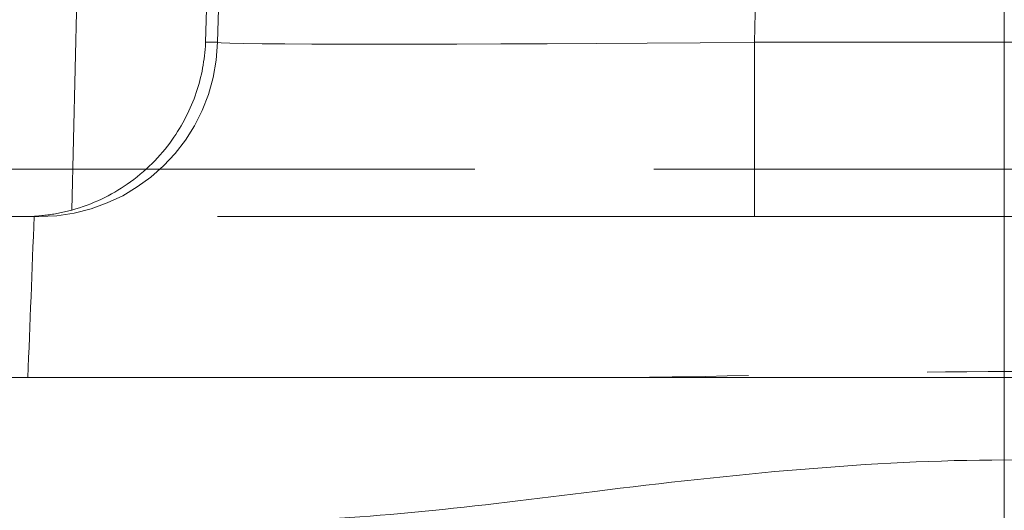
# Model space of a CAD drawing. Header units: millimetres. Extents: x -8.5 to 8.5, y 0 to 12.5.
# Tile 15 of 26: x -2.8 to 0, y 3.1 to 4.5. Entities that reach past the tile are written whole.
import ezdxf

# ---------------------------------------------------------------- set-up
doc = ezdxf.new("R2010")
doc.units = ezdxf.units.MM
doc.header["$LTSCALE"] = 10
doc.linetypes.add('ALLCAD_Strich', pattern=[0.2, 0.15, -0.05])
doc.layers.add('BESCH_KONT_verb_schn_grun_2d', color=10, linetype='Continuous')
doc.layers.add('BESCH_KONT_verb_schn_seit_2d', color=160, linetype='Continuous')

msp = doc.modelspace()

# ---------------------------------------------------------------- linework, layer by layer
at = {"layer": 'BESCH_KONT_verb_schn_grun_2d', "linetype": 'ALLCAD_Strich', "lineweight": 0}
for p, q in [((-2.0152, 11.46), (-2.1974, 4.3969)), ((-0.5159, 11.46), (-0.6981, 4.3969)), ((-2.2312, 4.3969), (-2.1966, 5.7323)), ((-2.572, 5.2813), (-2.6046, 3.9281)), ((-2.1974, 4.3969), (-2.2312, 4.3969)), ((0.6981, 4.3969), (-0.6981, 4.3969)), ((-0.6981, 4.3969), (-0.6981, 3.91)), ((-2.979, 4.0425), (2.979, 4.0425)), ((-2.6972, 3.91), (-2.7386, 3.91)), ((0.6981, 3.91), (-0.6981, 3.91))]:
    msp.add_line(p, q, dxfattribs=at)
at = {"layer": 'BESCH_KONT_verb_schn_grun_2d', "linetype": 'Continuous', "lineweight": 0}
msp.add_line((-3.15, 3.46), (5.9144, 3.46), dxfattribs=at)
at = {"layer": 'BESCH_KONT_verb_schn_grun_2d', "linetype": 'ALLCAD_Strich', "lineweight": 0}
for centre, major_axis, ratio, start_param, end_param in [((-2.6972, 4.41), (0, -0.5), 0.999893, 0, 1.544616), ((-1.3599, -39.8372), (-0.8448, -70.1643), 0.034197, -2.243591, -2.235415)]:
    msp.add_ellipse(centre, major_axis=major_axis, ratio=ratio, start_param=start_param, end_param=end_param, dxfattribs=at)
at = {"layer": 'BESCH_KONT_verb_schn_grun_2d', "linetype": 'ALLCAD_Strich', "lineweight": 0, "extrusion": (0, 0, -1)}
msp.add_ellipse((-0.6968, 4.41), major_axis=(1.5008, 0.0129), ratio=0.008712, start_param=1.571748, end_param=3.127257, dxfattribs=at)
at = {"layer": 'BESCH_KONT_verb_schn_grun_2d', "linetype": 'ALLCAD_Strich', "lineweight": 0}
for points, knots in [([(-2.2312, 4.3969), (-2.2313, 4.396), (-2.2313, 4.3952), (-2.2335, 4.3478), (-2.2421, 4.3013), (-2.2728, 4.2104), (-2.2953, 4.1656), (-2.3575, 4.0783), (-2.399, 4.0358), (-2.4947, 3.9694), (-2.5466, 3.9441), (-2.6046, 3.9281)], [-0.07954901, -0.07954901, -0.07954901, -0.07954901, -0.07918195, -0.07918195, -0.05977753, -0.05977753, -0.04007647, -0.04007647, -0.0187123, -0.0187123, 0, 0, 0, 0]), ([(-2.7386, 3.91), (-2.8554, 3.91), (-2.968, 3.91), (-3.1818, 3.91), (-3.2825, 3.91), (-3.3757, 3.91)], [0.000001, 0.000001, 0.000001, 0.000001, 0.03733626, 0.03733626, 0.07467154, 0.07467154, 0.07467154, 0.07467154]), ([(-2.6046, 3.9281), (-2.6267, 3.922), (-2.6491, 3.9175), (-2.6939, 3.9115), (-2.7163, 3.91), (-2.7386, 3.91)], [0, 0, 0, 0, 0.00712195, 0.00712195, 0.01424142, 0.01424142, 0.01424142, 0.01424142]), ([(-0.6981, 3.91), (-0.8196, 3.91), (-0.9989, 3.91), (-1.2028, 3.91), (-1.3034, 3.91), (-1.3534, 3.91), (-1.3748, 3.91), (-1.389, 3.91), (-1.3949, 3.91), (-1.6678, 3.91), (-1.9017, 3.91), (-2.2034, 3.91), (-2.3359, 3.91), (-2.4584, 3.91), (-2.5117, 3.91), (-2.5363, 3.91), (-2.5464, 3.91), (-2.5531, 3.91), (-2.5568, 3.91), (-2.6477, 3.91), (-2.6935, 3.91), (-2.6972, 3.91)], [0, 0, 0, 0, 0.125, 0.1875, 0.21875, 0.234375, 0.242188, 0.242188, 0.25, 0.25, 0.5, 0.5, 0.625, 0.6875, 0.71875, 0.734375, 0.742188, 0.742188, 0.75, 0.75, 1, 1, 1, 1]), ([(1.2848, 3.46), (1.2024, 3.46), (1.1187, 3.461), (0.7123, 3.468), (0.3788, 3.4774), (-0.2364, 3.4774), (-0.5712, 3.468), (-0.981, 3.461), (-1.0655, 3.46), (-1.1488, 3.46)], [0.2315832, 0.2315832, 0.2315832, 0.2315832, 0.2557929, 0.2557929, 0.3480751, 0.3480751, 0.4403574, 0.4403574, 0.4645671, 0.4645671, 0.4645671, 0.4645671])]:
    msp.add_open_spline(points, degree=3, knots=knots, dxfattribs=at)
at = {"layer": 'BESCH_KONT_verb_schn_grun_2d', "linetype": 'Continuous', "lineweight": 0}
msp.add_open_spline([(-2.0755, 3.06), (-1.7917, 3.0604), (-1.4741, 3.1012), (-0.7654, 3.1891), (-0.3696, 3.23), (0.3696, 3.23), (0.7654, 3.1891), (1.475, 3.1011), (1.7935, 3.0602), (2.0779, 3.06)], degree=3, knots=[-0.6107389, -0.6107389, -0.6107389, -0.6107389, -0.5139847, -0.5139847, -0.4031077, -0.4031077, -0.2922306, -0.2922306, -0.1951981, -0.1951981, -0.1951981, -0.1951981], dxfattribs=at)
at = {"layer": 'BESCH_KONT_verb_schn_seit_2d', "linetype": 'ALLCAD_Strich', "lineweight": 0}
for p, q in [((0, 11.46, -12.4405), (0, 4.3969, -12.6255)), ((0, 11.46, -10.963), (0, 4.3969, -11.1479)), ((0, 10.66, 24.55), (0, 4.46, 24.55)), ((0, 10.3, -22.7014), (0, 4.0425, -22.5922)), ((0, 10.3, -22.2098), (0, 4.0425, -22.1006)), ((0, 10.3, -20.2299), (0, 4.0425, -20.1982)), ((0, 4.0425, -19.7267), (0, 10.3, -19.7583)), ((0, 10.3, -19.7584), (0, 4.0425, -19.7267)), ((0, 8.1579, 24.5014), (0, 4.46, 24.5014)), ((0, 6.5179, 22.9966), (0, 3.46, 23.05)), ((0, 6.4779, 21.9975), (0, 3.46, 22.0502)), ((0, 3.46, 22.0115), (0, 6.4764, 21.9589)), ((0, 5.8765, 6.9633), (0, 3.46, 6.9504)), ((0, 3.46, 6.2666), (0, 5.8496, 6.2888)), ((0, 5.838, 6), (0, 3.13, 6)), ((0, 5.8279, 5.7476), (0, 3.46, 5.7669)), ((0, 3.46, 5.0518), (0, 5.7997, 5.0425)), ((0, 4.3969, -8.8389), (0, 5.7323, -8.818)), ((0, 5.2813, -8.3514), (0, 3.9281, -8.3734)), ((0, 3.9281, -8.3734), (0, 5.2813, -8.3514)), ((0, 5.0593, -6.5086), (0, 3.46, -6.538)), ((0, 3.91, -13.52), (0, 4.46, -13.52)), ((0, 3.4773, -21.68), (0, 4.46, -21.68)), ((0, 4.46, 24.5014), (0, 4.46, 24.55)), ((0, 4.46, -17.6), (0, 3.46, -17.6)), ((0, 4.3969, -11.1479), (0, 4.3969, -8.8389)), ((0, 4.0425, -22.1006), (0, 4.0425, -20.1982)), ((0, 4.0425, -19.7267), (0, 4.0425, -14.7124)), ((0, 4.0425, -14.7124), (0, 0, -14.8464)), ((0, 0, -5.6194), (0, 4.0425, -5.7589)), ((0, 4.0425, -5.7589), (0, 4.0425, 1.9881)), ((0, 4.0425, 1.9881), (0, 0, 1.8519)), ((0, 0, 11.0779), (0, 4.0425, 10.942)), ((0, 4.0425, 10.942), (0, 4.0425, 18.6381)), ((0, 4.0425, 18.6381), (0, 0, 18.5019)), ((0, 0, 26.7259), (0, 4.0425, 26.5926)), ((0, 4.0425, 26.5926), (0, 4.0425, 27.9315)), ((0, 3.46, -7.9343), (0, 3.91, -7.95)), ((0, 3.91, -14.55), (0, 3.46, -14.5657)), ((0, 3.91, -7.95), (0, 3.91, -14.55)), ((0, 3.13, 6.4942), (0, 3.46, 6.5)), ((0, 3.13, 5.5058), (0, 3.46, 5.5)), ((0, 3.46, 23.5015), (0, 3.46, -7.9343)), ((0, 3.46, 23.5015), (0, 3.46, 23.5498)), ((0, 3.46, -20.5199), (0, 3.46, -21.5492)), ((0, 3.46, -14.5657), (0, 3.46, -20.5199)), ((0, 3.46, -21.5498), (0, 3.46, -21.5492)), ((0, 3.46, 6), (0, 3.13, 6)), ((0, 2.56, -22.15), (0, 3.23, -22.15)), ((0, 3.13, 6), (0, 3.13, 5.5058)), ((0, 3.13, 6.4942), (0, 3.13, 6))]:
    msp.add_line(p, q, dxfattribs=at)
at = {"layer": 'BESCH_KONT_verb_schn_seit_2d', "linetype": 'Continuous', "lineweight": 0}
for p, q in [((0, 10.3652, 8.9775), (0, 1.55, 8.975)), ((0, 10.3652, 27.3212), (0, 1.55, 27.4751)), ((0, 10.3652, 27.8211), (0, 1.55, 27.975)), ((0, 1.55, -23.0076), (0, 10.3, -23.0026)), ((0, 1.55, -23.975), (0, 10.3, -23.8223))]:
    msp.add_line(p, q, dxfattribs=at)
at = {"layer": 'BESCH_KONT_verb_schn_seit_2d', "linetype": 'ALLCAD_Strich', "lineweight": 0, "extrusion": (1, 0, 0)}
for centre, radius, start, end in [((7.96, 10.95), 3.7, 119.0138, 236.405), ((7.96, -4.55), 3.5, 134.2845, 214.0283)]:
    msp.add_arc(centre, radius, start, end, dxfattribs=at)
at = {"layer": 'BESCH_KONT_verb_schn_seit_2d', "linetype": 'ALLCAD_Strich', "lineweight": 0, "extrusion": (-1, 0, 0)}
for centre, radius, start, end in [((-4.41, -13.1253), 0.5, 359.9993, 88.4999), ((-4.06, -21.5923), 1, 271, 0)]:
    msp.add_arc(centre, radius, start, end, dxfattribs=at)
at = {"layer": 'BESCH_KONT_verb_schn_seit_2d', "linetype": 'ALLCAD_Strich', "lineweight": 0, "extrusion": (1, 0, 0)}
for centre, major_axis, ratio, start_param, end_param in [((0, 4.46, -20.5199), (0, -1), 0.707107, 0, 1.570796), ((0, 4.46, -21.5492), (0, 1), 0.707107, -2.067121, -1.570796), ((0, 4.46, 23.3916), (0, 1), 0.038652, -2.103447, -1.570796), ((0, 4.46, -21.5492), (0, 1), 0.999848, -1.794749, -1.570796), ((0, 4.46, 23.5498), (0, 0, 1.0002), 0.999848, 0, 1.570796), ((0, 4.46, -21.5498), (0, 0, 1.0002), 0.999848, 1.570796, 3.141593), ((0, 4.46, 23.5015), (0, 1), 0.038652, -2.60441, -1.570796), ((0, 4.46, -21.4373), (0, 0.4311, -0.9023), 0.959874, -1.717507, -0.461808), ((0, 4.46, -21.5492), (0, -1), 0.999848, 0, 1.346843), ((0, 4.46, -21.5492), (0, -0.2132, -0.977), 0.471739, -0.78268, -0.0193), ((0, 4.06, -21.5923), (0, -1), 0.508395, 0, 1.553343), ((0, 4.06, -19.6899), (0, -1), 0.036784, 0, 1.553343), ((0, 4.037, -19.6908), (0, -0.0042, -1.0018), 0.005661, 1.506489, 1.534954), ((0, 4.06, -5.7857), (0, 1, -0.035), 0.026197, 1.589166, 3.142509), ((0, 4.06, 10.8535), (0, 1, -0.0354), 0.087721, 1.591358, 3.144702), ((0, 4.06, 26.4506), (0, 1, -0.0362), 0.141186, 1.593356, 3.146699), ((0, 4.46, -21.5492), (0, -1), 0.707107, 0, 1.074471), ((0, 4.46, 23.3916), (0, -1), 0.038652, 0, 1.038146), ((0, 4.46, 23.5015), (0, -1), 0.038652, 0, 0.537183)]:
    msp.add_ellipse(centre, major_axis=major_axis, ratio=ratio, start_param=start_param, end_param=end_param, dxfattribs=at)
at = {"layer": 'BESCH_KONT_verb_schn_seit_2d', "linetype": 'ALLCAD_Strich', "lineweight": 0, "extrusion": (-1, 0, 0)}
for centre, major_axis, ratio, start_param, end_param in [((0, 4.46, -21.4373), (0, -1), 0.999848, -1.570796, 0), ((0, 4.46, -20.5199), (0, -1), 0.038652, -1.570796, -0.237272), ((0, 4.46, -20.5199), (0, -0.9946, 0.1033), 0.422455, -1.614656, -0.262127), ((0, 4.46, -20.5199), (0, -0.9949, -0.101), 0.374691, -1.53277, -0.180241), ((0, 4.46, 23.5015), (0, 1), 0.999848, -1.583052, -1.570796), ((0, 4.46, 23.3916), (0, -1, 0), 0.999848, 0, 1.570796), ((0, 4.46, 23.3916), (0, 0.0193, 0.9998), 0.507553, -1.613907, -0.038035), ((0, 4.46, -21.4373), (0, -1), 0.707107, -1.570796, -0.403164), ((0, 4.46, 23.5015), (0, -1), 0.999848, 0, 1.558541), ((0, 4.46, 23.5015), (0, 0.0171, 0.9999), 0.859201, -1.605233, -0.034115), ((0, 4.41, -11.1246), (0, -0.0131, -1.5008), 0.008586, -0.000299, 1.55521), ((0, 4.41, -11.1552), (0, -0.5), 0.014633, 0, 1.544616), ((0, 4.06, -21.5923), (0, -0.0175, -0.9998), 0.009963, 0.351907, 1.037303), ((0, 4.06, -21.5923), (0, -0.0175, -0.9998), 0.009963, 0, 0.351907), ((0, 4.0599, -21.5923), (0, 0.0173, 0.9998), 0.009862, -2.456196, -2.104289), ((0, 4.06, -19.6899), (0, -1), 0.508395, -1.553343, 0), ((0, 4.06, -19.6899), (0, 0.0051, 1), 0.017278, -2.075603, -1.607671), ((0, 4.06, -19.6899), (0, 0.0051, 1), 0.017278, -2.104121, -2.075603), ((0, 4.06, -14.6071), (0, -1, -0.0354), 0.104641, -1.549642, 0.003701), ((0, 4.06, 2.0585), (0, -1, -0.0351), 0.069709, -1.550897, 0.002446), ((0, 4.06, 18.7085), (0, -1, -0.0351), 0.069709, -1.550897, -0.01222), ((0, 4.06, -19.6899), (0, -0.9834, -0.1814), 0.474973, -1.465618, -1.287592), ((0, 4.06, -19.6899), (0, -0.9871, 0.16), 0.06723, -1.563882, -1.385865), ((0, 4.06, -21.5923), (0, -0.9417, -0.3364), 0.930722, -1.229816, 0.000004), ((0, 4.06, -21.5923), (0, -0.9812, 0.1928), 0.769752, -1.700904, -0.47108), ((0, 4.46, -21.4373), (0, -1), 0.707107, -0.403164, 0), ((0, 4.46, -20.5199), (0, -1), 0.038652, -0.237272, 0), ((0, 4.06, -21.5926), (0, -1, 0.0004), 0.508334, -0.343349, -0.000223)]:
    msp.add_ellipse(centre, major_axis=major_axis, ratio=ratio, start_param=start_param, end_param=end_param, dxfattribs=at)
at = {"layer": 'BESCH_KONT_verb_schn_seit_2d', "linetype": 'ALLCAD_Strich', "lineweight": 0, "extrusion": (1, 0, 0)}
for points, knots in [([(0, 4.3969, -8.8389), (0, 4.396, -8.8381), (0, 4.3952, -8.8372), (0, 4.3478, -8.7906), (0, 4.3013, -8.7447), (0, 4.2104, -8.6549), (0, 4.1656, -8.6105), (0, 4.0783, -8.5239), (0, 4.0358, -8.4817), (0, 3.9694, -8.4153), (0, 3.9441, -8.3897), (0, 3.9281, -8.3734)], [-0.07954901, -0.07954901, -0.07954901, -0.07954901, -0.07918195, -0.07918195, -0.05977753, -0.05977753, -0.04007647, -0.04007647, -0.0187123, -0.0187123, 0, 0, 0, 0]), ([(0, 4.0425, -22.5922), (0, 4.0417, -22.5921), (0, 4.0407, -22.5815), (0, 4.0402, -22.5602), (0, 4.04, -22.5496), (0, 4.0399, -22.5362), (0, 4.0399, -22.5197), (0, 4.0399, -22.5115), (0, 4.0399, -22.5025), (0, 4.0399, -22.4926), (0, 4.0399, -22.4877), (0, 4.0399, -22.4826), (0, 4.0399, -22.4772), (0, 4.0399, -22.4719), (0, 4.0399, -22.4652), (0, 4.0399, -22.4606), (0, 4.0399, -22.4344), (0, 4.04, -22.403), (0, 4.0402, -22.3662)], [0, 0, 0, 0, 0.25, 0.25, 0.25, 0.375, 0.375, 0.375, 0.4375, 0.4375, 0.4375, 0.46875, 0.46875, 0.46875, 0.5, 0.5, 0.5, 0.6764561, 0.6764561, 0.6764561, 0.6764561]), ([(0, 4.0425, -22.1006), (0, 3.9717, -22.1), (0, 3.9055, -22.0955), (0, 3.8448, -22.0887), (0, 3.8144, -22.0853), (0, 3.7855, -22.0813), (0, 3.7579, -22.0769), (0, 3.7441, -22.0747), (0, 3.7306, -22.0724), (0, 3.7175, -22.0699), (0, 3.711, -22.0687), (0, 3.7045, -22.0675), (0, 3.6982, -22.0662), (0, 3.695, -22.0656), (0, 3.6918, -22.065), (0, 3.6887, -22.0643), (0, 3.6855, -22.0637), (0, 3.6836, -22.0633), (0, 3.6793, -22.0624), (0, 3.6101, -22.0479), (0, 3.5481, -22.0303), (0, 3.493, -22.011), (0, 3.4654, -22.0013), (0, 3.4396, -21.9913), (0, 3.4152, -21.9809), (0, 3.4031, -21.9757), (0, 3.3913, -21.9704), (0, 3.3799, -21.965), (0, 3.3742, -21.9623), (0, 3.3686, -21.9596), (0, 3.3631, -21.9569), (0, 3.3575, -21.9542), (0, 3.353, -21.9519), (0, 3.3467, -21.9486), (0, 3.2967, -21.9227), (0, 3.2552, -21.8964), (0, 3.2195, -21.8682), (0, 3.2017, -21.8542), (0, 3.1853, -21.8397), (0, 3.1702, -21.8246), (0, 3.1627, -21.8171), (0, 3.1555, -21.8094), (0, 3.1486, -21.8016), (0, 3.1417, -21.7937), (0, 3.1343, -21.7848), (0, 3.1288, -21.7776), (0, 3.1252, -21.7729), (0, 3.1216, -21.7681), (0, 3.1183, -21.7633)], [0, 0, 0, 0, 0.125, 0.125, 0.125, 0.1875, 0.1875, 0.1875, 0.21875, 0.21875, 0.21875, 0.234375, 0.234375, 0.234375, 0.2421875, 0.2421875, 0.2421875, 0.25, 0.25, 0.25, 0.375, 0.375, 0.375, 0.4375, 0.4375, 0.4375, 0.46875, 0.46875, 0.46875, 0.484375, 0.484375, 0.484375, 0.5, 0.5, 0.5, 0.625, 0.625, 0.625, 0.6875, 0.6875, 0.6875, 0.71875, 0.71875, 0.71875, 0.75, 0.75, 0.75, 0.7706984, 0.7706984, 0.7706984, 0.7706984]), ([(0, 4.0425, -20.1982), (0, 4.0422, -20.1277), (0, 4.0417, -20.0544), (0, 4.0417, -19.9764), (0, 4.0417, -19.9068), (0, 4.0421, -19.8332), (0, 4.0424, -19.7552)], [0, 0, 0, 0, 0.5, 0.5, 0.5, 0.9461362, 0.9461362, 0.9461362, 0.9461362]), ([(0, 3.9281, -8.3734), (0, 3.922, -8.3671), (0, 3.9175, -8.3604), (0, 3.9115, -8.3459), (0, 3.91, -8.3382), (0, 3.91, -8.33)], [0, 0, 0, 0, 0.00712195, 0.00712195, 0.01424142, 0.01424142, 0.01424142, 0.01424142]), ([(0, 3.8679, -20.1891), (0, 3.8579, -20.1881), (0, 3.848, -20.187), (0, 3.8384, -20.1859), (0, 3.8081, -20.1824), (0, 3.7797, -20.1783), (0, 3.7532, -20.1739), (0, 3.7399, -20.1717), (0, 3.7272, -20.1694), (0, 3.7149, -20.1671), (0, 3.7087, -20.1659), (0, 3.7027, -20.1648), (0, 3.6967, -20.1636), (0, 3.6908, -20.1624), (0, 3.6887, -20.162), (0, 3.6793, -20.16), (0, 3.6036, -20.1442), (0, 3.5402, -20.1259), (0, 3.4864, -20.1066), (0, 3.4595, -20.097), (0, 3.4349, -20.0871), (0, 3.4119, -20.0771), (0, 3.4005, -20.0721), (0, 3.3893, -20.0671), (0, 3.3785, -20.0619), (0, 3.3731, -20.0594), (0, 3.3678, -20.0568), (0, 3.3625, -20.0542), (0, 3.3572, -20.0516), (0, 3.3529, -20.0495), (0, 3.3467, -20.0463), (0, 3.322, -20.0334), (0, 3.3002, -20.0205), (0, 3.2795, -20.0074), (0, 3.2692, -20.0008), (0, 3.2591, -19.9942), (0, 3.2492, -19.9873), (0, 3.2442, -19.9838), (0, 3.2393, -19.9803), (0, 3.2343, -19.9767), (0, 3.2294, -19.973), (0, 3.2238, -19.9688), (0, 3.2196, -19.9655), (0, 3.2029, -19.9523), (0, 3.187, -19.9384), (0, 3.1718, -19.9235), (0, 3.1642, -19.9161), (0, 3.1568, -19.9083), (0, 3.1496, -19.9003), (0, 3.146, -19.8963), (0, 3.1425, -19.8922), (0, 3.139, -19.888), (0, 3.1373, -19.8859), (0, 3.1356, -19.8838), (0, 3.1339, -19.8817), (0, 3.1322, -19.8795), (0, 3.1299, -19.8767), (0, 3.1288, -19.8752), (0, 3.093, -19.8287), (0, 3.06, -19.7669), (0, 3.06, -19.6899)], [0.1050854, 0.1050854, 0.1050854, 0.1050854, 0.125, 0.125, 0.125, 0.1875, 0.1875, 0.1875, 0.21875, 0.21875, 0.21875, 0.234375, 0.234375, 0.234375, 0.25, 0.25, 0.25, 0.375, 0.375, 0.375, 0.4375, 0.4375, 0.4375, 0.46875, 0.46875, 0.46875, 0.484375, 0.484375, 0.484375, 0.5, 0.5, 0.5, 0.5625, 0.5625, 0.5625, 0.59375, 0.59375, 0.59375, 0.609375, 0.609375, 0.609375, 0.625, 0.625, 0.625, 0.6875, 0.6875, 0.6875, 0.71875, 0.71875, 0.71875, 0.734375, 0.734375, 0.734375, 0.7421875, 0.7421875, 0.7421875, 0.75, 0.75, 0.75, 1, 1, 1, 1]), ([(0, 3.8679, -19.7257), (0, 3.8579, -19.7256), (0, 3.848, -19.7256), (0, 3.8384, -19.7255), (0, 3.8081, -19.7252), (0, 3.7797, -19.725), (0, 3.7532, -19.7248), (0, 3.7399, -19.7246), (0, 3.7272, -19.7245), (0, 3.7149, -19.7244), (0, 3.7087, -19.7243), (0, 3.7027, -19.7242), (0, 3.6967, -19.7242), (0, 3.6908, -19.7241), (0, 3.6887, -19.7241), (0, 3.6793, -19.7239), (0, 3.6036, -19.7228), (0, 3.5402, -19.7209), (0, 3.4864, -19.7197), (0, 3.4595, -19.7191), (0, 3.4349, -19.7186), (0, 3.4119, -19.7179), (0, 3.4005, -19.7176), (0, 3.3893, -19.7172), (0, 3.3785, -19.7169), (0, 3.3731, -19.7167), (0, 3.3678, -19.7165), (0, 3.3625, -19.7163), (0, 3.3572, -19.7161), (0, 3.3529, -19.7159), (0, 3.3467, -19.7157), (0, 3.322, -19.7148), (0, 3.3002, -19.7143), (0, 3.2795, -19.7133), (0, 3.2692, -19.7129), (0, 3.2591, -19.7123), (0, 3.2492, -19.7117), (0, 3.2442, -19.7114), (0, 3.2393, -19.7111), (0, 3.2343, -19.7107), (0, 3.2294, -19.7104), (0, 3.2238, -19.7101), (0, 3.2196, -19.7099), (0, 3.2029, -19.7089), (0, 3.187, -19.7079), (0, 3.1718, -19.7068), (0, 3.1642, -19.7062), (0, 3.1568, -19.7057), (0, 3.1496, -19.7051), (0, 3.146, -19.7048), (0, 3.1425, -19.7045), (0, 3.139, -19.7042), (0, 3.1373, -19.7041), (0, 3.1356, -19.7039), (0, 3.1339, -19.7038), (0, 3.1322, -19.7036), (0, 3.1299, -19.7034), (0, 3.1288, -19.7033), (0, 3.093, -19.7), (0, 3.06, -19.6955), (0, 3.06, -19.6899)], [0.1050854, 0.1050854, 0.1050854, 0.1050854, 0.125, 0.125, 0.125, 0.1875, 0.1875, 0.1875, 0.21875, 0.21875, 0.21875, 0.234375, 0.234375, 0.234375, 0.25, 0.25, 0.25, 0.375, 0.375, 0.375, 0.4375, 0.4375, 0.4375, 0.46875, 0.46875, 0.46875, 0.484375, 0.484375, 0.484375, 0.5, 0.5, 0.5, 0.5625, 0.5625, 0.5625, 0.59375, 0.59375, 0.59375, 0.609375, 0.609375, 0.609375, 0.625, 0.625, 0.625, 0.6875, 0.6875, 0.6875, 0.71875, 0.71875, 0.71875, 0.734375, 0.734375, 0.734375, 0.7421875, 0.7421875, 0.7421875, 0.75, 0.75, 0.75, 1, 1, 1, 1]), ([(0, 3.46, -21.4724), (0, 3.46, -21.4996), (0, 3.461, -21.5246), (0, 3.468, -21.6311), (0, 3.4774, -21.674), (0, 3.4774, -21.6847), (0, 3.468, -21.6535), (0, 3.461, -21.5613), (0, 3.46, -21.5392), (0, 3.46, -21.5149)], [0.2315832, 0.2315832, 0.2315832, 0.2315832, 0.2557929, 0.2557929, 0.3480751, 0.3480751, 0.4403574, 0.4403574, 0.4645671, 0.4645671, 0.4645671, 0.4645671])]:
    msp.add_open_spline(points, degree=3, knots=knots, dxfattribs=at)
for points in [[(0, 4.0425, -20.1982), (0, 3.9794, -20.1977), (0, 3.9209, -20.1943), (0, 3.8679, -20.1891)], [(0, 4.0425, -19.7267), (0, 3.9794, -19.7266), (0, 3.9209, -19.7262), (0, 3.8679, -19.7257)]]:
    msp.add_open_spline(points, degree=3, dxfattribs=at)

doc.saveas('drawing.dxf')
